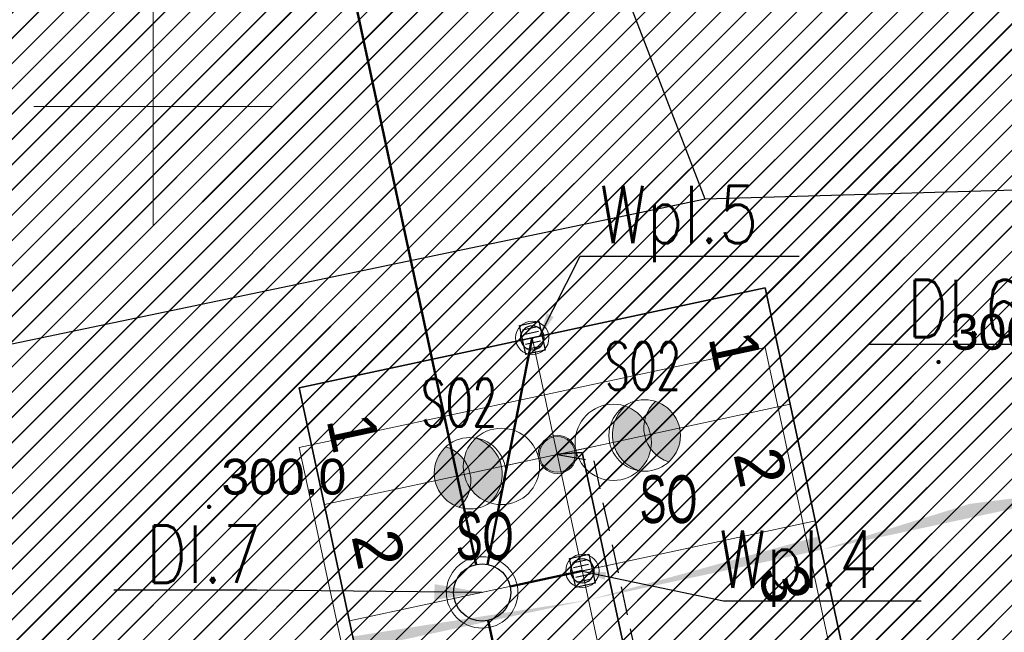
# Model space of a CAD drawing. Header units: metres. Extents: x 6567444 to 13135881, y 5574237 to 11149086.
# Tile 99 of 191: x 6567897 to 6567918, y 5574439 to 5574452. Entities that reach past the tile are written whole.
import ezdxf
from ezdxf.enums import TextEntityAlignment as Align

# ---------------------------------------------------------------- set-up
doc = ezdxf.new("R2010")
doc.units = ezdxf.units.M
doc.linetypes.add('Krawędzie ukryte xs', pattern=[0.9, 0.6, -0.3])
doc.linetypes.add('Przerywana gęsta', pattern=[90, 60, -30])
for name, color, linetype in [('01FORMA - PZT - Inne obiekty', 7, 'Continuous'), ('FORMA - Arch 01 - 820-G Rysunki Obrazki', 7, 'Continuous'), ('FORMA - Arch 01 - PZT 1 Strefy', 7, 'Continuous'), ('FORMA - Arch 01 - PZT-3 Zagospodarowanie', 7, 'Continuous'), ('FORMA - Arch 01 - PZT-6 Uzbrojenie - Oświeltlenia', 7, 'Continuous'), ('OTRN_O', 7, 'Continuous'), ('SEL_atrybut_bloku1', 7, 'Continuous'), ('SEL_atrybut_bloku2', 9, 'Continuous')]:
    doc.layers.add(name, color=color, linetype=linetype)
for name, color, linetype, lineweight in [('_TT_KAN_D', 96, 'Continuous', 50), ('_TT_KAN_D_Opis_PKT_I', 7, 'Continuous', 30), ('_TT_KAN_D_Opis_PKT_wpust', 7, 'Continuous', 30), ('_TT_KAN_D_WPUST', 7, 'Continuous', 25), ('GES_PrzewodWodociagowy', 5, 'Continuous', 18), ('OTRN', 7, 'Continuous', 13), ('PARSI', 7, 'Continuous', 20), ('SEL_sieci_kable_nN_oswietlenie', 7, 'SEL_eNN', 35), ('SEL_sieci_oswietlenie_oprawy', 152, 'Continuous', 20)]:
    doc.layers.add(name, color=color, linetype=linetype, lineweight=lineweight)
doc.styles.add('ARIAL', font='arial.ttf')
doc.styles.add('BDOT', font='arial.ttf', dxfattribs={"width": 0.9})
doc.styles.add('ROMANS', font='romans.shx', dxfattribs={"width": 0.9})
doc.styles.get("Standard").update_dxf_attribs({"font": 'arial.ttf'})
doc.styles.add('STYL_AUTOMATYCZNY_10', font='arial.ttf', dxfattribs={"width": 0.8})
doc.styles.add('STYL_AUTOMATYCZNY_12', font='arial.ttf', dxfattribs={"width": 0.6})
doc.linetypes.add('SEL_eNN', pattern='A,5,["eNN",ARIAL,S=1,R=0,X=1.45,Y=0.25],5', length=10)
doc.linetypes.add('X 1_2', pattern='A,0,[8,PR1183 ChorzĂłw MetalowcĂłw V091.Shx,S=0.039206,R=0,X=0,Y=0],-4.94,0', length=4.94)
doc.dimstyles.new('ISO-25', dxfattribs={"dimtxt": 2.5, "dimasz": 2.5, "dimexe": 1.25, "dimexo": 0.625, "dimtad": 1, "dimtxsty": 'Standard', "dimcen": 2.5, "dimadec": 0, "dimazin": 0, "dimtfac": 1, "dimtmove": 0, "dimatfit": 3, "dimfxl": 1, "dimarcsym": 0})
pattern_1 = [(45, (0, 0), (-0.265165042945, 0.265165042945), [])]

# ---------------------------------------------------------------- blocks, each defined once
blk = doc.blocks.new('OTRN')
at = {"layer": 'OTRN', "color": 0, "const_width": 0.09}
blk.add_lwpolyline([(-0.045, 0, 1), (0.045, 0, 1)], format="xyb", close=True, dxfattribs=at)
at = {"layer": 'OTRN_O', "color": 0, "style": 'BDOT'}
blk.add_attdef('RZEDNA', (0.514, 0.515), '', height=1.5, dxfattribs=at)
blk = doc.blocks.new('mzsk')
at = {"layer": 'PARSI', "color": 0}
for p, q in [((0, -5), (0, 5)), ((5, 0), (-5, 0))]:
    blk.add_line(p, q, dxfattribs=at)
blk = doc.blocks.new('_MDCP')
at = {"layer": 'GES_PrzewodWodociagowy', "color": 5, "linetype": 'Continuous', "lineweight": 18, "flags": 128}
for points in [[(6567911.585, 5574448.06), (6567907.332, 5574459.117)], [(6567911.585, 5574448.06), (6567940.177, 5574448.89), (6567959.112, 5574453.209)], [(6567848.987, 5574429.438), (6567896.394, 5574444.884), (6567911.585, 5574448.06)]]:
    blk.add_lwpolyline(points, dxfattribs=at)
at = {"layer": 'OTRN', "color": 14, "xscale": 0.5, "yscale": 0.5, "zscale": 0.5}
for p in [(6567916.483, 5574444.641, 299.956), (6567901.178, 5574441.603, 299.99)]:
    blk.add_blockref('OTRN', p, dxfattribs=at).add_auto_attribs({'RZEDNA': '300.0'})
at = {"layer": 'PARSI', "xscale": 0.5, "yscale": 0.5, "zscale": 0.5, "rotation": 1.16962990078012e-09}
blk.add_blockref('mzsk', (6567900, 5574450), dxfattribs=at)
blk = doc.blocks.new('tb wpust')
at = {"layer": '_TT_KAN_D_WPUST', "lineweight": 30}
for p, q in [((-0.21, 0.154), (-0.21, -0.166)), ((-0.105, 0.154), (-0.105, -0.166)), ((-0.004, 0.154), (-0.004, -0.166)), ((0.1, 0.154), (0.1, -0.166)), ((0.205, 0.154), (0.205, -0.166))]:
    blk.add_line(p, q, dxfattribs=at)
blk.add_lwpolyline([(-0.31, -0.21), (0.31, -0.21), (0.31, 0.21), (-0.31, 0.21)], close=True, dxfattribs=at)
at = {"layer": '_TT_KAN_D_WPUST', "lineweight": 18}
blk.add_circle((0, 0), 0.35, dxfattribs=at)
at = {"layer": '_TT_KAN_D_WPUST', "color": 96, "lineweight": 30}
blk.add_circle((0, 0), 0.25, dxfattribs=at)
blk = doc.blocks.new('Miejsca parkingowe 27[14]', base_point=(6567912.847, 5574444.948))
at = {"layer": 'FORMA - Arch 01 - PZT-3 Zagospodarowanie', "color": 7, "linetype": 'Przerywana gęsta', "lineweight": 13}
for p, q in [((6567913.372, 5574442.504), (6567908.484, 5574441.454)), ((6567913.898, 5574440.06), (6567909.009, 5574439.009))]:
    blk.add_line(p, q, dxfattribs=at)
at = {"layer": 'FORMA - Arch 01 - PZT-3 Zagospodarowanie', "color": 7, "lineweight": 13, "style": 'STYL_AUTOMATYCZNY_10'}
for tag, p in [('num_start_0', (6567912.22, 5574443.634)), ('num_start_1', (6567912.746, 5574441.189)), ('num_start_2', (6567913.271, 5574438.737)), ('num_start_3', (6567913.796, 5574436.301)), ('num_start_4', (6567914.321, 5574433.848)), ('num_start_5', (6567914.847, 5574431.404)), ('num_start_6', (6567915.372, 5574428.968)), ('num_start_7', (6567915.897, 5574426.516)), ('num_start_8', (6567916.423, 5574424.071)), ('num_start_9', (6567916.948, 5574421.628)), ('num_start_10', (6567917.473, 5574419.192)), ('num_start_11', (6567917.999, 5574416.748)), ('num_start_12', (6567918.524, 5574414.295)), ('num_start_13', (6567919.049, 5574411.859)), ('num_start_14', (6567919.575, 5574409.407)), ('num_start_15', (6567920.1, 5574406.962))]:
    blk.add_attdef(tag, text='', height=1, rotation=282.1296, dxfattribs=at).set_placement(p, align=Align.MIDDLE_CENTER)
blk = doc.blocks.new('Miejsca parkingowe 27[15]', base_point=(6567903.07, 5574442.847))
at = {"layer": 'FORMA - Arch 01 - PZT-3 Zagospodarowanie', "color": 7, "linetype": 'Przerywana gęsta', "lineweight": 13}
for p, q in [((6567903.596, 5574440.403), (6567908.484, 5574441.454)), ((6567904.121, 5574437.959), (6567909.009, 5574439.009))]:
    blk.add_line(p, q, dxfattribs=at)
at = {"layer": 'FORMA - Arch 01 - PZT-3 Zagospodarowanie', "color": 7, "lineweight": 13, "style": 'STYL_AUTOMATYCZNY_10'}
for tag, p in [('num_start_0', (6567904.206, 5574441.911)), ('num_start_1', (6567904.731, 5574439.467)), ('num_start_2', (6567905.256, 5574437.014)), ('num_start_3', (6567905.782, 5574434.579)), ('num_start_4', (6567906.307, 5574432.126)), ('num_start_5', (6567906.832, 5574429.682)), ('num_start_6', (6567907.357, 5574427.246)), ('num_start_7', (6567907.883, 5574424.793)), ('num_start_8', (6567908.408, 5574422.349)), ('num_start_9', (6567908.933, 5574419.905)), ('num_start_10', (6567909.459, 5574417.469)), ('num_start_11', (6567909.984, 5574415.025)), ('num_start_12', (6567910.509, 5574412.572)), ('num_start_13', (6567911.035, 5574410.137)), ('num_start_14', (6567911.56, 5574407.684)), ('num_start_15', (6567912.085, 5574405.24))]:
    blk.add_attdef(tag, text='', height=1, rotation=282.1296, dxfattribs=at).set_placement(p, align=Align.MIDDLE_CENTER)
blk = doc.blocks.new('PR1183 Chorzów Metalowców V09_TT')
at = {"layer": 'FORMA - Arch 01 - PZT 1 Strefy', "linetype": 'Continuous', "lineweight": 0, "true_color": 0x69697f}
h = blk.add_hatch(dxfattribs=at)
h.set_pattern_fill('ANSI31', color=8, scale=3, style=0)
h.set_pattern_definition(pattern_1)
h.paths.add_polyline_path([(6567868.664, 5574447.184), (6567873.254, 5574448.171), (6567873.813, 5574447.81), (6567888.539, 5574450.975, -0.233884), (6567889.399, 5574450.758, -0.164402), (6567889.726, 5574450.208), (6567892.634, 5574436.678), (6567887.555, 5574435.586), (6567887.676, 5574435.026), (6567887.676, 5574435.025, -0.414102), (6567887.215, 5574434.313), (6567887.039, 5574434.275), (6567887.371, 5574432.73), (6567888.657, 5574433.007), (6567888.619, 5574433.183, -0.414214), (6567889.08, 5574433.895), (6567893.049, 5574434.749), (6567893.322, 5574433.479), (6567898.21, 5574434.53), (6567906.331, 5574396.74), (6567909.836, 5574380.434), (6567926.815, 5574389.768), (6567940.833, 5574410.263, 0.198373), (6567942.208, 5574417.794), (6567932.917, 5574461.025), (6567905.128, 5574455.052, -0.414214), (6567901.564, 5574457.355), (6567901.459, 5574457.843, -0.414214), (6567903.762, 5574461.407), (6567939.749, 5574469.141, -0.063253), (6567941.005, 5574469.249), (6567939.792, 5574475.428, -0.052799), (6567938.687, 5574475.025), (6567900.546, 5574466.853, -0.086628), (6567900.202, 5574466.839), (6567886.587, 5574463.893), (6567887.53, 5574459.452), (6567888.307, 5574455.835), (6567882.192, 5574454.521), (6567875.153, 5574453.008), (6567867.754, 5574451.418)])
h.paths.add_polyline_path([(6567903.07, 5574442.847), (6567912.847, 5574444.948), (6567923.521, 5574395.283), (6567913.745, 5574393.181)], flags=0)
h.paths.add_polyline_path([(6567925.121, 5574405.928, -0.004779), (6567925.109, 5574405.984), (6567925.133, 5574405.989)], flags=0)
h.paths.add_polyline_path([(6567932.495, 5574408.258), (6567927.607, 5574407.207), (6567918.151, 5574451.203), (6567927.928, 5574453.304), (6567936.333, 5574414.197), (6567931.445, 5574413.146)], flags=0)
at = {"layer": 'FORMA - Arch 01 - PZT 1 Strefy', "linetype": 'Continuous', "lineweight": 0, "true_color": 0x577933}
h = blk.add_hatch(dxfattribs=at)
h.set_pattern_fill('ANSI31', color=77, scale=3, style=0)
h.set_pattern_definition(pattern_1)
h.paths.add_polyline_path([(6567874.014, 5574368.787), (6567903.73, 5574375.51), (6567926.87, 5574388.23), (6567941.769, 5574410.008), (6567945.87, 5574425.68), (6567946.274, 5574437.791), (6567944.961, 5574438.318), (6567943.09, 5574447.025), (6567939.696, 5574458.048), (6567938.856, 5574457.187), (6567945.454, 5574426.488), (6567940.566, 5574425.437), (6567942.208, 5574417.794, -0.198349), (6567940.833, 5574410.263), (6567926.815, 5574389.768), (6567903.433, 5574376.914), (6567873.643, 5574370.512)])
at = {"layer": 'FORMA - Arch 01 - PZT 1 Strefy', "linetype": 'Continuous', "lineweight": 0, "true_color": 0x606060}
h = blk.add_hatch(dxfattribs=at)
h.set_pattern_fill('ANSI31', color=251, scale=3, style=0)
h.set_pattern_definition(pattern_1)
h.paths.add_polyline_path([(6567871.897, 5574368.332), (6567874.014, 5574368.787), (6567873.643, 5574370.512), (6567903.422, 5574376.912), (6567909.835, 5574380.437), (6567906.331, 5574396.74), (6567901.444, 5574395.69), (6567900.638, 5574399.438, 0.414214), (6567899.925, 5574399.899), (6567899.749, 5574399.861), (6567903.66, 5574381.663), (6567879.003, 5574376.364), (6567879.525, 5574373.939), (6567879.51, 5574373.936), (6567873.199, 5574372.58), (6567872.678, 5574375.004), (6567872.546, 5574374.976), (6567856.579, 5574449.269), (6567867.702, 5574451.66), (6567867.644, 5574451.942), (6567854.542, 5574449.228), (6567857.367, 5574436.081), (6567857.331, 5574436.103), (6567866.955, 5574391.323), (6567867.301, 5574389.716), (6567869.023, 5574381.702), (6567871.013, 5574372.442), (6567871.082, 5574372.125), (6567871.526, 5574370.057)])
at = {"layer": 'FORMA - Arch 01 - PZT 1 Strefy', "linetype": 'Continuous', "lineweight": 0, "true_color": 0x4b7a78}
h = blk.add_hatch(dxfattribs=at)
h.set_pattern_fill('ANSI31', color=137, scale=3, style=0)
h.set_pattern_definition(pattern_1)
h.paths.add_polyline_path([(6567921.252, 5574405.841), (6567912.847, 5574444.948), (6567903.07, 5574442.847), (6567911.475, 5574403.74)])
at = {"layer": 'FORMA - Arch 01 - PZT-3 Zagospodarowanie', "linetype": 'Continuous', "lineweight": 5}
for points in [[(6567917.145, 5574440.417), (6567920.383, 5574440.817), (6567917.206, 5574440.135)], [(6567917.145, 5574440.417), (6567914.028, 5574439.452), (6567917.206, 5574440.135)], [(6567913.967, 5574439.734), (6567909.14, 5574438.401), (6567914.027, 5574439.451)], [(6567904.191, 5574437.633), (6567909.14, 5574438.401), (6567904.252, 5574437.35)]]:
    blk.add_hatch(color=7, dxfattribs=at).paths.add_polyline_path(points)
at = {"layer": 'FORMA - Arch 01 - PZT-6 Uzbrojenie - Oświeltlenia', "linetype": 'Continuous', "lineweight": 13}
for points in [[(6567910.194, 5574441.112, 0.57735), (6567909.903, 5574442.467, 0.57735)], [(6567906.774, 5574441.795, 0.57735), (6567907.065, 5574440.44, 0.57735)]]:
    blk.add_hatch(color=7, dxfattribs=at).paths.add_polyline_path(points)
at = {"layer": '01FORMA - PZT - Inne obiekty', "color": 5, "linetype": 'X 1_2', "lineweight": 25}
for p, q in [((6567911.585, 5574446.81), (6567907.332, 5574457.867)), ((6567940.177, 5574447.64), (6567911.585, 5574446.81)), ((6567911.585, 5574446.81), (6567896.394, 5574443.634))]:
    blk.add_line(p, q, dxfattribs=at)
at = {"layer": 'FORMA - Arch 01 - 820-G Rysunki Obrazki', "color": 1, "linetype": 'Krawędzie ukryte xs', "lineweight": 25}
blk.add_lwpolyline([(6567908.484, 5574441.454), (6567909.252, 5574441.315), (6567912.289, 5574427.258), (6567911.587, 5574426.86), (6567912.379, 5574426.845), (6567915.447, 5574412.623), (6567914.734, 5574412.218), (6567915.538, 5574412.203), (6567918.472, 5574398.601), (6567917.782, 5574397.808)], dxfattribs=at)
at = {"layer": 'FORMA - Arch 01 - PZT 1 Strefy', "color": 254, "linetype": 'Continuous', "lineweight": 13, "true_color": 0xd2d2ff}
for p, q in [((6567903.07, 5574442.847), (6567912.847, 5574444.948)), ((6567912.847, 5574444.948), (6567923.521, 5574395.283)), ((6567913.745, 5574393.181), (6567903.07, 5574442.847))]:
    blk.add_line(p, q, dxfattribs=at)
at = {"layer": 'FORMA - Arch 01 - PZT 1 Strefy', "color": 131, "linetype": 'Continuous', "lineweight": 13, "true_color": 0x97f4f0}
for p, q in [((6567912.847, 5574444.948), (6567903.07, 5574442.847)), ((6567921.252, 5574405.841), (6567912.847, 5574444.948)), ((6567903.07, 5574442.847), (6567911.475, 5574403.74))]:
    blk.add_line(p, q, dxfattribs=at)
at = {"layer": 'FORMA - Arch 01 - PZT-3 Zagospodarowanie', "color": 7, "linetype": 'Continuous', "lineweight": 35}
for p, q in [((6567912.847, 5574444.948), (6567903.07, 5574442.847)), ((6567912.847, 5574444.948), (6567923.521, 5574395.283)), ((6567903.07, 5574442.847), (6567913.745, 5574393.181))]:
    blk.add_line(p, q, dxfattribs=at)
at = {"layer": 'FORMA - Arch 01 - PZT-3 Zagospodarowanie', "color": 7, "linetype": 'Continuous', "lineweight": 18}
blk.add_line((6567907.959, 5574443.898), (6567918.633, 5574394.232), dxfattribs=at)
at = {"layer": 'FORMA - Arch 01 - PZT-6 Uzbrojenie - Oświeltlenia', "color": 7, "linetype": 'Continuous', "lineweight": 13}
for centre, radius in [((6567909.657, 5574441.706), 0.8), ((6567907.311, 5574441.201), 0.8), ((6567908.484, 5574441.454), 0.4), ((6567908.484, 5574441.454), 0.4)]:
    blk.add_circle(centre, radius, dxfattribs=at)
for centre, start, end in [((6567910.439, 5574441.874), 132.1296, 252.1296), ((6567906.529, 5574441.033), 312.1296, 72.1296)]:
    blk.add_arc(centre, 0.8, start, end, dxfattribs=at)
at = {"layer": 'FORMA - Arch 01 - PZT-3 Zagospodarowanie', "color": 7, "linetype": 'Przerywana gęsta', "lineweight": 15}
ref = blk.add_blockref('Miejsca parkingowe 27[14]', (6567912.847, 5574444.948), dxfattribs=at)
ref.add_attrib('num_start', '1', dxfattribs={"color": 7, "lineweight": 13, "height": 1, "rotation": 282.1296, "style": 'STYL_AUTOMATYCZNY_10'}).set_placement((6567912.22, 5574443.634), align=Align.MIDDLE_CENTER)
ref.add_attrib('num_start_1', '2', dxfattribs={"color": 7, "lineweight": 13, "height": 1, "rotation": 282.1296, "style": 'STYL_AUTOMATYCZNY_10'}).set_placement((6567912.746, 5574441.189), align=Align.MIDDLE_CENTER)
ref.add_attrib('num_start_2', '3', dxfattribs={"color": 7, "lineweight": 13, "height": 1, "rotation": 282.1296, "style": 'STYL_AUTOMATYCZNY_10'}).set_placement((6567913.271, 5574438.737), align=Align.MIDDLE_CENTER)
ref = blk.add_blockref('Miejsca parkingowe 27[15]', (6567903.07, 5574442.847), dxfattribs=at)
ref.add_attrib('num_start', '1', dxfattribs={"color": 7, "lineweight": 13, "height": 1, "rotation": 282.1296, "style": 'STYL_AUTOMATYCZNY_10'}).set_placement((6567904.206, 5574441.911), align=Align.MIDDLE_CENTER)
ref.add_attrib('num_start_1', '2', dxfattribs={"color": 7, "lineweight": 13, "height": 1, "rotation": 282.1296, "style": 'STYL_AUTOMATYCZNY_10'}).set_placement((6567904.731, 5574439.467), align=Align.MIDDLE_CENTER)
at = {"layer": 'FORMA - Arch 01 - 820-G Rysunki Obrazki', "color": 7, "linetype": 'Continuous', "lineweight": 13, "char_height": 1, "attachment_point": 7, "rotation": 0, "style": 'STYL_AUTOMATYCZNY_12'}
for insert in [(6567910.213, 5574439.999), (6567906.355, 5574439.229)]:
    blk.add_mtext('\\A1;{\\pql;\\fArial|b0|i0|c238|p0;\\W0.600000;SO}', dxfattribs=dict(at, insert=insert))
blk = doc.blocks.new('GE.I.6640.1.468.2024_MDCP_dodatkowe pomiary_12.03.2026')
at = {"layer": 'GES_PrzewodWodociagowy', "color": 5, "linetype": 'Continuous', "lineweight": 18, "flags": 128}
for points in [[(6567911.585, 5574448.06), (6567907.332, 5574459.117)], [(6567911.585, 5574448.06), (6567940.177, 5574448.89), (6567959.112, 5574453.209)], [(6567848.987, 5574429.438), (6567896.394, 5574444.884), (6567911.585, 5574448.06)]]:
    blk.add_lwpolyline(points, dxfattribs=at)
at = {"layer": 'OTRN', "color": 14, "xscale": 0.5, "yscale": 0.5, "zscale": 0.5}
for p in [(6567916.483, 5574444.641, 299.956), (6567901.178, 5574441.603, 299.99)]:
    blk.add_blockref('OTRN', p, dxfattribs=at).add_auto_attribs({'RZEDNA': '300.0'})
at = {"layer": 'PARSI', "xscale": 0.5, "yscale": 0.5, "zscale": 0.5, "rotation": 1.16962990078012e-09}
blk.add_blockref('mzsk', (6567900, 5574450), dxfattribs=at)
blk = doc.blocks.new('oprawa zewnetrzna stojaca')
for points in [[(2.625, 0, 0.267949), (2.25, 0.65, 0.57735), (2.25, -0.65, 0.267949)], [(0.375, 0, 1), (-0.375, 0, 1)]]:
    blk.add_hatch(color=256).paths.add_polyline_path(points)
blk.add_line((1.125, 0), (0.375, 0))
for centre, radius in [((1.875, 0), 0.75), ((0, 0), 0.375)]:
    blk.add_circle(centre, radius)
blk.add_arc((2.625, 0), 0.75, 120, 240)
at = {"layer": 'SEL_atrybut_bloku1', "style": 'ROMANS', "width": 0.6, "flags": 8}
blk.add_attdef('TYP', text='', height=1, dxfattribs=at).set_placement((1.873, 0.9), align=Align.CENTER)
at = {"layer": 'SEL_atrybut_bloku2', "style": 'ROMANS', "width": 0.6, "flags": 8}
for tag, p in [('OPIS1', (1.873, -1.638)), ('OPIS2', (1.873, -2.499))]:
    blk.add_attdef(tag, text='', height=0.75, dxfattribs=at).set_placement(p, align=Align.CENTER)
blk = doc.blocks.new('PT-IE-001 PZT - instal. elektr XREFF')
at = {"layer": 'SEL_sieci_kable_nN_oswietlenie', "ltscale": 0.5}
blk.add_lwpolyline([(6567908.466, 5574442.709), (6567909.002, 5574442.742), (6567912.088, 5574428.381), (6567911.621, 5574428.109), (6567911.621, 5574428.109), (6567912.153, 5574428.077), (6567915.24, 5574413.716), (6567914.788, 5574413.373), (6567914.788, 5574413.373)], dxfattribs=at)
at = {"layer": 'SEL_sieci_oswietlenie_oprawy'}
ref = blk.add_blockref('oprawa zewnetrzna stojaca', (6567908.484, 5574442.704), dxfattribs=dict(at, rotation=12.20053319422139))
ref.add_attrib('TYP', 'SO2', dxfattribs={"layer": 'SEL_atrybut_bloku1', "height": 1, "style": 'ROMANS', "width": 0.6, "flags": 8}).set_placement((6567910.281, 5574444.058), align=Align.CENTER)
ref = blk.add_blockref('oprawa zewnetrzna stojaca', (6567908.484, 5574442.704), dxfattribs=dict(at, rotation=192.200533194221))
ref.add_attrib('TYP', 'SO2', dxfattribs={"layer": 'SEL_atrybut_bloku1', "height": 1, "style": 'ROMANS', "width": 0.6, "flags": 8}).set_placement((6567906.424, 5574443.289), align=Align.CENTER)

msp = doc.modelspace()

# ---------------------------------------------------------------- block references
at = {"layer": 'Defpoints'}
msp.add_blockref('GE.I.6640.1.468.2024_MDCP_dodatkowe pomiary_12.03.2026', (0, 0), dxfattribs=at)

# ---------------------------------------------------------------- next in the draw order: block references
msp.add_blockref('PR1183 Chorzów Metalowców V09_TT', (0, 1.25))

# ---------------------------------------------------------------- next in the draw order: block references
msp.add_blockref('_MDCP', (0, 0))

# ---------------------------------------------------------------- next in the draw order: linework, layer by layer
at = {"layer": '_TT_KAN_D'}
for points in [[(6567904.275, 5574452.048), (6567906.78, 5574440.394)], [(6567907.022, 5574440.396), (6567907.959, 5574445.148)], [(6567907.492, 5574439.933), (6567909.009, 5574440.26)], [(6567907.032, 5574439.221), (6567911.516, 5574418.354)]]:
    msp.add_lwpolyline(points, dxfattribs=at)
at = {"layer": '_TT_KAN_D', "lineweight": 13}
msp.add_circle((6567906.906, 5574439.807), 0.75, dxfattribs=at)
at = {"layer": '_TT_KAN_D', "lineweight": 30}
msp.add_circle((6567906.906, 5574439.807), 0.6, dxfattribs=at)

# ---------------------------------------------------------------- next in the draw order: block references
at = {"layer": '_TT_KAN_D_WPUST', "xscale": -1, "rotation": 282.3331968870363}
for p in [(6567907.959, 5574445.148), (6567909.009, 5574440.259)]:
    msp.add_blockref('tb wpust', p, dxfattribs=at)

# ---------------------------------------------------------------- next in the draw order: texts
at = {"layer": '_TT_KAN_D_Opis_PKT_I', "char_height": 1.2, "attachment_point": 3, "style": 'ROMANS'}
for s, insert in [('\\W0.8;DI.6.2', (6567919.481, 5574446.365)), ('\\W0.8;DI.7', (6567902.281, 5574441.21))]:
    msp.add_mtext(s, dxfattribs=dict(at, insert=insert))

# ---------------------------------------------------------------- next in the draw order: leaders
at = {"layer": '_TT_KAN_D_Opis_PKT_I', "lineweight": 25, "annotation_type": 0, "has_hookline": 1, "hookline_direction": 1}
for points, text_width in [([(6567922.631, 5574444.471), (6567919.377, 5574445.006)], 3.749), ([(6567906.906, 5574439.807), (6567902.177, 5574439.851)], 2.377)]:
    msp.add_leader(points, dimstyle='ISO-25', override={"dimasz": 1, "dimgap": 0.625, "dimtad": 3}, dxfattribs=dict(at, text_width=text_width))

# ---------------------------------------------------------------- next in the draw order: block references
msp.add_blockref('PT-IE-001 PZT - instal. elektr XREFF', (0, 0))

# ---------------------------------------------------------------- next in the draw order: hatches: boundary and pattern name
at = {"layer": 'FORMA - Arch 01 - PZT 1 Strefy', "linetype": 'Continuous', "lineweight": 0, "true_color": 0x69697f}
h = msp.add_hatch(dxfattribs=at)
h.set_pattern_fill('ANSI31', color=8, scale=3, style=0)
h.set_pattern_definition(pattern_1)
h.paths.add_polyline_path([(6567868.664, 5574447.184), (6567873.254, 5574448.171), (6567873.813, 5574447.81), (6567888.539, 5574450.975, -0.233884), (6567889.399, 5574450.758, -0.164402), (6567889.726, 5574450.208), (6567892.634, 5574436.678), (6567887.555, 5574435.586), (6567887.676, 5574435.026), (6567887.676, 5574435.025, -0.414102), (6567887.215, 5574434.313), (6567887.039, 5574434.275), (6567887.371, 5574432.73), (6567888.657, 5574433.007), (6567888.619, 5574433.183, -0.414214), (6567889.08, 5574433.895), (6567893.049, 5574434.749), (6567893.322, 5574433.479), (6567898.21, 5574434.53), (6567906.331, 5574396.74), (6567909.836, 5574380.434), (6567926.815, 5574389.768), (6567940.833, 5574410.263, 0.198373), (6567942.208, 5574417.794), (6567932.917, 5574461.025), (6567905.128, 5574455.052, -0.414214), (6567901.564, 5574457.355), (6567901.459, 5574457.843, -0.414214), (6567903.762, 5574461.407), (6567939.749, 5574469.141, -0.063253), (6567941.005, 5574469.249), (6567939.792, 5574475.428, -0.052799), (6567938.687, 5574475.025), (6567900.546, 5574466.853, -0.086628), (6567900.202, 5574466.839), (6567886.587, 5574463.893), (6567887.53, 5574459.452), (6567888.307, 5574455.835), (6567882.192, 5574454.521), (6567875.153, 5574453.008), (6567867.754, 5574451.418)])
h.paths.add_polyline_path([(6567903.07, 5574442.847), (6567912.847, 5574444.948), (6567923.521, 5574395.283), (6567913.745, 5574393.181)], flags=0)
h.paths.add_polyline_path([(6567925.121, 5574405.928, -0.004779), (6567925.109, 5574405.984), (6567925.133, 5574405.989)], flags=0)
h.paths.add_polyline_path([(6567932.495, 5574408.258), (6567927.607, 5574407.207), (6567918.151, 5574451.203), (6567927.928, 5574453.304), (6567936.333, 5574414.197), (6567931.445, 5574413.146)], flags=0)
at = {"layer": 'FORMA - Arch 01 - PZT 1 Strefy', "linetype": 'Continuous', "lineweight": 0, "true_color": 0x577933}
h = msp.add_hatch(dxfattribs=at)
h.set_pattern_fill('ANSI31', color=77, scale=3, style=0)
h.set_pattern_definition(pattern_1)
h.paths.add_polyline_path([(6567874.014, 5574368.787), (6567903.73, 5574375.51), (6567926.87, 5574388.23), (6567941.769, 5574410.008), (6567945.87, 5574425.68), (6567946.274, 5574437.791), (6567944.961, 5574438.318), (6567943.09, 5574447.025), (6567939.696, 5574458.048), (6567938.856, 5574457.187), (6567945.454, 5574426.488), (6567940.566, 5574425.437), (6567942.208, 5574417.794, -0.198349), (6567940.833, 5574410.263), (6567926.815, 5574389.768), (6567903.433, 5574376.914), (6567873.643, 5574370.512)])
at = {"layer": 'FORMA - Arch 01 - PZT 1 Strefy', "linetype": 'Continuous', "lineweight": 0, "true_color": 0x606060}
h = msp.add_hatch(dxfattribs=at)
h.set_pattern_fill('ANSI31', color=251, scale=3, style=0)
h.set_pattern_definition(pattern_1)
h.paths.add_polyline_path([(6567871.897, 5574368.332), (6567874.014, 5574368.787), (6567873.643, 5574370.512), (6567903.422, 5574376.912), (6567909.835, 5574380.437), (6567906.331, 5574396.74), (6567901.444, 5574395.69), (6567900.638, 5574399.438, 0.414214), (6567899.925, 5574399.899), (6567899.749, 5574399.861), (6567903.66, 5574381.663), (6567879.003, 5574376.364), (6567879.525, 5574373.939), (6567879.51, 5574373.936), (6567873.199, 5574372.58), (6567872.678, 5574375.004), (6567872.546, 5574374.976), (6567856.579, 5574449.269), (6567867.702, 5574451.66), (6567867.644, 5574451.942), (6567854.542, 5574449.228), (6567857.367, 5574436.081), (6567857.331, 5574436.103), (6567866.955, 5574391.323), (6567867.301, 5574389.716), (6567869.023, 5574381.702), (6567871.013, 5574372.442), (6567871.082, 5574372.125), (6567871.526, 5574370.057)])
at = {"layer": 'FORMA - Arch 01 - PZT 1 Strefy', "linetype": 'Continuous', "lineweight": 0, "true_color": 0x4b7a78}
h = msp.add_hatch(dxfattribs=at)
h.set_pattern_fill('ANSI31', color=137, scale=3, style=0)
h.set_pattern_definition(pattern_1)
h.paths.add_polyline_path([(6567921.252, 5574405.841), (6567912.847, 5574444.948), (6567903.07, 5574442.847), (6567911.475, 5574403.74)])

# ---------------------------------------------------------------- next in the draw order: linework, layer by layer
at = {"layer": '_TT_KAN_D'}
msp.add_lwpolyline([(6567907.032, 5574439.221), (6567907.036, 5574439.199)], dxfattribs=at)
at = {"layer": 'FORMA - Arch 01 - PZT 1 Strefy', "color": 254, "linetype": 'Continuous', "lineweight": 13, "true_color": 0xd2d2ff}
for p, q in [((6567903.07, 5574442.847), (6567912.847, 5574444.948)), ((6567912.847, 5574444.948), (6567923.521, 5574395.283)), ((6567913.745, 5574393.181), (6567903.07, 5574442.847))]:
    msp.add_line(p, q, dxfattribs=at)
at = {"layer": 'FORMA - Arch 01 - PZT 1 Strefy', "color": 131, "linetype": 'Continuous', "lineweight": 13, "true_color": 0x97f4f0}
for p, q in [((6567912.847, 5574444.948), (6567903.07, 5574442.847)), ((6567921.252, 5574405.841), (6567912.847, 5574444.948)), ((6567903.07, 5574442.847), (6567911.475, 5574403.74))]:
    msp.add_line(p, q, dxfattribs=at)

# ---------------------------------------------------------------- next in the draw order: texts
at = {"layer": '_TT_KAN_D_Opis_PKT_wpust', "lineweight": 25, "char_height": 1.2, "attachment_point": 1, "style": 'ROMANS'}
for s, insert in [('\\W0.8;WpI.5', (6567909.369, 5574448.336, 300.25)), ('\\W0.8;WpI.4', (6567911.878, 5574441.103, 300.3))]:
    msp.add_mtext(s, dxfattribs=dict(at, insert=insert))

# ---------------------------------------------------------------- next in the draw order: leaders
at = {"layer": '_TT_KAN_D_Opis_PKT_wpust', "lineweight": 25, "annotation_type": 0, "has_hookline": 1, "hookline_direction": 0}
for points, text_width in [([(6567908.11, 5574445.177, 300.25), (6567908.963, 5574446.861, 300.25), (6567909.463, 5574446.861, 300.25)], 3.474), ([(6567909.004, 5574440.254, 300.3), (6567911.972, 5574439.628, 300.3)], 3.52)]:
    msp.add_leader(points, dimstyle='ISO-25', override={"dimasz": 0.5, "dimgap": 0.625, "dimtad": 3}, dxfattribs=dict(at, text_width=text_width))

doc.saveas('drawing.dxf')
